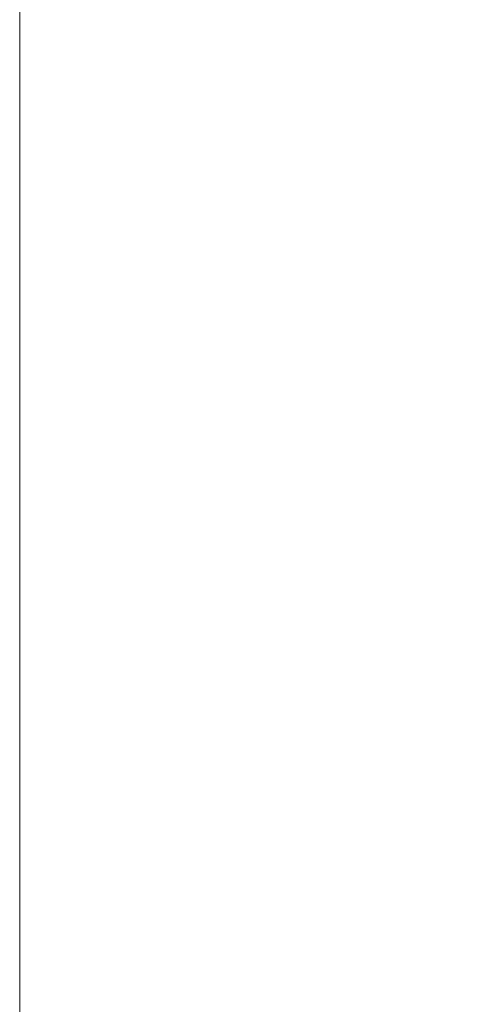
# Model space of a CAD drawing. Header units: centimetres. Extents: x -26 to 27.3, y 37.2 to 39.
# Tile 148 of 256: x -7.9597 to -7.8685, y 37.9001 to 38.1001. Entities that reach past the tile are written whole.
import ezdxf

# ---------------------------------------------------------------- set-up
doc = ezdxf.new("R2010")
doc.units = ezdxf.units.CM
doc.header["$LTSCALE"] = 2.54
doc.layers.add('Lucido design-1', color=7, linetype='Continuous')

# ---------------------------------------------------------------- blocks, each defined once
blk = doc.blocks.new('Gruppo-6-1')
at = {"color": 7, "linetype": 'Continuous', "lineweight": 9}
for points in [[(-25.85973, 38.90011, -349.28267), (-25.85973, 37.30011, -349.28267), (27.24027, 37.30011, -349.28267), (27.24027, 38.90011, -349.28267)], [(-25.85973, 38.90011, -373.24943), (-25.85973, 37.30011, -373.24943), (27.24027, 37.30011, -373.24943), (27.24027, 38.90011, -373.24943)]]:
    blk.add_3dface(points, dxfattribs=at)
for points, invisible_edges in [([(-7.95973, 37.70011, -349.68267), (-7.95973, 38.90011, -349.68267), (9.34027, 38.90011, -349.68267), (9.24027, 37.60011, -349.68267)], 12), ([(-7.95973, 38.90011, -373.64943), (9.34027, 38.90011, -373.64943), (9.24027, 37.60011, -373.64943), (-7.85973, 37.60011, -373.64943)], 10), ([(-7.95973, 37.70011, -373.64943), (-7.95973, 38.90011, -373.64943), (-7.85973, 37.60011, -373.64943)], 10)]:
    blk.add_3dface(points, dxfattribs=dict(at, invisible_edges=invisible_edges))

msp = doc.modelspace()

# ---------------------------------------------------------------- block references
at = {"layer": 'Lucido design-1', "color": 7}
msp.add_blockref('Gruppo-6-1', (0, 0), dxfattribs=at)

doc.saveas('drawing.dxf')
